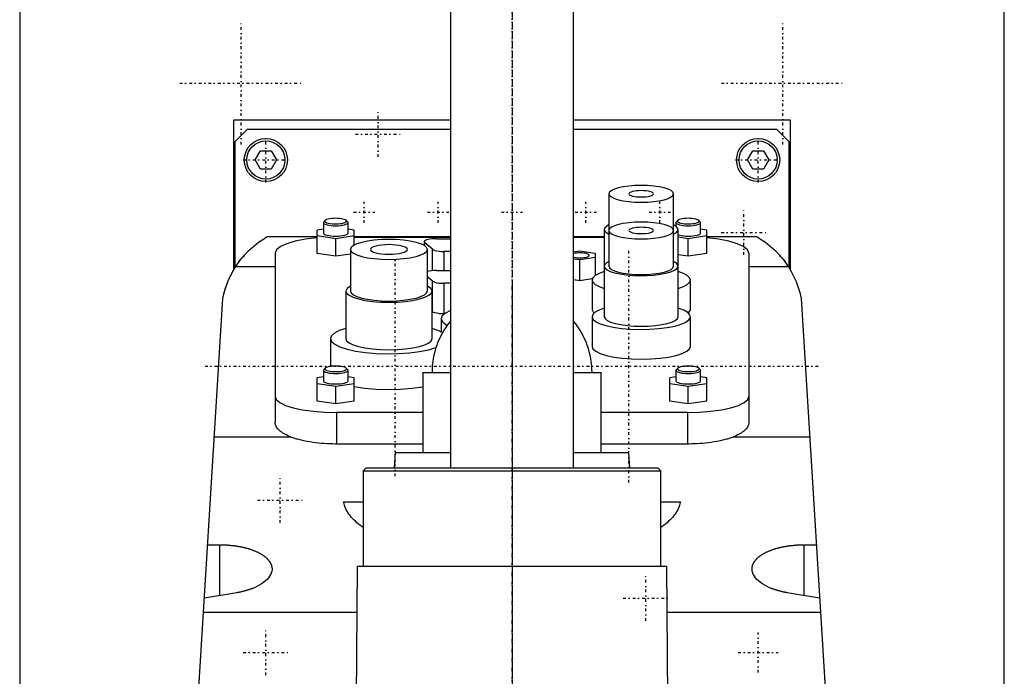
# Model space of a CAD drawing. Extents: x -90 to 90, y -104 to 484.
# Tile 4 of 5: x -80 to 80, y 179 to 285. Entities that reach past the tile are written whole.
import ezdxf

# ---------------------------------------------------------------- set-up
doc = ezdxf.new("R2010")
doc.units = 0
doc.linetypes.add('CENTER', pattern=[1.5, 0.45, -0.5, 0.05, -0.5])
doc.layers.add('AM_0', color=7, linetype='CONTINUOUS')
doc.layers.add('AM_7', color=7, linetype='CENTER')

msp = doc.modelspace()

# ---------------------------------------------------------------- linework, layer by layer
at = {"layer": 'AM_0', "color": 7, "linetype": 'CONTINUOUS'}
for p, q in [((-10, 446.5), (-10, 212.5)), ((10, 212.5), (10, 446.5)), ((-80, 291.5), (-80, 30)), ((80, 30), (80, 291.5)), ((-45.21, 244.67), (-45.21, 269)), ((-45.21, 269), (-10.01, 269)), ((10.01, 269), (45.21, 269)), ((45.21, 269), (45.21, 244.67)), ((-45, 265.5), (-43, 267.5)), ((-43, 267.5), (-10, 267.5)), ((10, 267.5), (43, 267.5)), ((43, 267.5), (45, 265.5)), ((-45, 245.02), (-45, 265.5)), ((-41.73, 262.5), (-40.87, 264)), ((-40.87, 264), (-39.13, 264)), ((-39.13, 264), (-38.27, 262.5)), ((38.27, 262.5), (39.13, 264)), ((39.13, 264), (40.87, 264)), ((40.87, 264), (41.73, 262.5)), ((45, 265.5), (45, 245.02)), ((-40.87, 261), (-41.73, 262.5)), ((-38.27, 262.5), (-39.13, 261)), ((39.13, 261), (38.27, 262.5)), ((41.73, 262.5), (40.87, 261)), ((-39.13, 261), (-40.87, 261)), ((40.87, 261), (39.13, 261)), ((15.75, 257.01), (15.75, 251.21)), ((26.25, 251.21), (26.25, 257.01)), ((-30.65, 251.27), (-31.65, 251.12)), ((-30.58, 252.47), (-30.65, 252.33)), ((-30.65, 252.33), (-30.65, 250.64)), ((-30.34, 252.7), (-30.58, 252.47)), ((-26.72, 252.47), (-26.96, 252.7)), ((-26.65, 252.33), (-26.72, 252.47)), ((-26.65, 250.64), (-26.65, 252.33)), ((-25.65, 251.12), (-26.65, 251.27)), ((15, 251.21), (15, 237.05)), ((15.75, 251.21), (15.76, 251.13)), ((26.24, 251.13), (26.25, 251.21)), ((26.72, 252.47), (26.65, 252.33)), ((26.65, 252.33), (26.65, 251.73)), ((26.96, 252.7), (26.72, 252.47)), ((27, 237.05), (27, 251.21)), ((30.58, 252.47), (30.34, 252.7)), ((30.65, 252.33), (30.58, 252.47)), ((30.65, 250.64), (30.65, 252.33)), ((31.65, 251.12), (30.65, 251.27)), ((-31.65, 250), (-39.86, 250)), ((-31.65, 247.32), (-31.65, 251.12)), ((-31.65, 250.22), (-28.65, 249.77)), ((-28.65, 249.77), (-25.65, 250.22)), ((-28.65, 246.87), (-28.65, 249.77)), ((-25.65, 248.66), (-25.65, 251.12)), ((-10, 250), (-25.65, 250)), ((-25.65, 249.97), (-10, 249.97)), ((-12.28, 249.72), (-10, 249.72)), ((15, 250), (10, 250)), ((10, 249.97), (15, 249.97)), ((15.75, 251.05), (15.75, 245.26)), ((26.25, 245.26), (26.25, 251.05)), ((27, 250.02), (28.65, 249.77)), ((28.65, 249.77), (31.65, 250.22)), ((28.65, 246.87), (28.65, 249.77)), ((31.65, 247.32), (31.65, 251.12)), ((39.86, 250), (31.65, 250)), ((-14.28, 249.2), (-14.28, 248.62)), ((-14.19, 248.57), (-14.19, 249.05)), ((-12.94, 248.01), (-14.19, 249.05)), ((-12.94, 244.51), (-12.94, 248.01)), ((-38.5, 247.38), (-38.5, 219.86)), ((-28.65, 246.87), (-31.65, 247.32)), ((-26.25, 247.23), (-28.65, 246.87)), ((-26.25, 247.97), (-26.25, 241.21)), ((-13.75, 241.21), (-13.75, 247.97)), ((-11.03, 244.54), (-11.03, 247.65)), ((-10, 247.65), (-11.03, 247.65)), ((10, 247.61), (11, 247.76)), ((11, 246.26), (10, 246.41)), ((11, 247.76), (13.5, 247.38)), ((13.5, 246.64), (11, 246.26)), ((13.5, 247.38), (13.5, 243.72)), ((28.65, 246.87), (27, 247.12)), ((31.65, 247.32), (28.65, 246.87)), ((38.5, 247.38), (38.5, 219.86)), ((-38.5, 245.15), (-44.92, 245.15)), ((11, 242.88), (11, 246.26)), ((44.92, 245.15), (38.5, 245.15)), ((-12.94, 242.84), (-13.75, 243.51)), ((-12.28, 244.54), (-10, 244.54)), ((-12.94, 237.91), (-12.94, 242.84)), ((-11.03, 237.55), (-11.03, 242.47)), ((-10, 242.47), (-11.03, 242.47)), ((11, 242.88), (10, 243.03)), ((13.03, 243.19), (11, 242.88)), ((13, 243), (13, 238.17)), ((29, 238.17), (29, 243)), ((-57, 77.05), (-47, 240)), ((-27, 241.21), (-27, 233.48)), ((-13, 233.48), (-13, 241.21)), ((47, 240), (57, 77.05)), ((-12.94, 237.91), (-13, 237.96)), ((-10.95, 237.55), (-11.03, 237.55)), ((13, 238.17), (13.3, 237.61)), ((13, 237.05), (13, 232.22)), ((28.7, 237.61), (29, 238.17)), ((29, 232.22), (29, 237.05)), ((-11.5, 236.72), (-11.5, 234.58)), ((-29.5, 233.48), (-29.5, 228.97)), ((-30.65, 227.26), (-31.65, 227.11)), ((-30.58, 228.47), (-30.65, 228.33)), ((-30.65, 228.33), (-30.65, 226.64)), ((-30.34, 228.69), (-30.58, 228.47)), ((-26.72, 228.47), (-26.96, 228.69)), ((-26.65, 226.64), (-26.65, 228.33)), ((-25.65, 227.11), (-26.65, 227.26)), ((-14.5, 228), (-14.5, 215)), ((-14.5, 228), (-10.01, 228)), ((10.01, 228), (14.5, 228)), ((14.5, 215), (14.5, 228)), ((26.65, 227.26), (25.65, 227.11)), ((26.72, 228.47), (26.65, 228.33)), ((26.65, 228.33), (26.65, 226.64)), ((26.96, 228.69), (26.72, 228.47)), ((30.58, 228.47), (30.34, 228.69)), ((30.65, 226.64), (30.65, 228.33)), ((31.65, 227.11), (30.65, 227.26)), ((-31.65, 223.32), (-31.65, 227.11)), ((-31.65, 226.21), (-28.65, 225.77)), ((-28.65, 225.77), (-25.65, 226.21)), ((-28.65, 222.87), (-28.65, 225.77)), ((-25.65, 223.32), (-25.65, 227.11)), ((25.65, 223.32), (25.65, 227.11)), ((25.65, 226.21), (28.65, 225.77)), ((28.65, 225.77), (31.65, 226.21)), ((28.65, 222.87), (28.65, 225.77)), ((31.65, 223.32), (31.65, 227.11)), ((-28.65, 222.87), (-31.65, 223.32)), ((-25.65, 223.32), (-28.65, 222.87)), ((28.65, 222.87), (25.65, 223.32)), ((31.65, 223.32), (28.65, 222.87)), ((-28.5, 221.5), (-28.5, 216.36)), ((-14.5, 221.5), (-28.5, 221.5)), ((28.5, 221.5), (14.5, 221.5)), ((28.5, 221.5), (28.5, 216.36)), ((-35.93, 217.5), (-48.38, 217.5)), ((-14.5, 216.36), (-28.5, 216.36)), ((28.5, 216.36), (14.5, 216.36)), ((48.38, 217.5), (35.93, 217.5)), ((-19, 215), (-19.16, 212.5)), ((-19, 215), (-10.01, 215)), ((10.01, 215), (19, 215)), ((19.16, 212.5), (19, 215)), ((-23.68, 212.5), (-24.18, 212)), ((-24.18, 212), (-24.18, 196.5)), ((-24.18, 212), (24.18, 212)), ((-23.68, 212.5), (23.68, 212.5)), ((24.18, 212), (23.68, 212.5)), ((24.18, 196.5), (24.18, 212)), ((-27.36, 207), (-24.19, 207)), ((24.19, 207), (27.36, 207)), ((-49.45, 200.01), (-47.5, 200.01)), ((-47.5, 191.75), (-47.5, 200.01)), ((47.5, 191.75), (47.5, 200.01)), ((47.5, 200.01), (49.45, 200.01)), ((-25.18, 196.5), (-25.43, 160.87)), ((-25.18, 196.5), (25.18, 196.5)), ((25.43, 160.87), (25.18, 196.5)), ((-44.74, 192.21), (-49.99, 191.33)), ((49.99, 191.33), (44.74, 192.21)), ((-25.23, 189), (-50.13, 189)), ((50.13, 189), (25.23, 189))]:
    msp.add_line(p, q, dxfattribs=at)
for points in [[(21, 258.36), (19.98, 258.34), (18.99, 258.26), (18.08, 258.14), (17.29, 257.97), (16.63, 257.76), (16.15, 257.53), (15.85, 257.27), (15.75, 257.01)], [(15.75, 257.01), (15.85, 256.74), (16.15, 256.49), (16.63, 256.25), (17.29, 256.05), (18.08, 255.88), (18.99, 255.75), (19.98, 255.67), (21, 255.65), (22.02, 255.67), (23.01, 255.75), (23.92, 255.88), (24.71, 256.05), (25.37, 256.25), (25.85, 256.49), (26.15, 256.74), (26.25, 257.01), (26.15, 257.27), (25.85, 257.53), (25.37, 257.76), (24.71, 257.97), (23.92, 258.14), (23.01, 258.26), (22.02, 258.34), (21, 258.36)], [(21, 257.52), (20.61, 257.51), (20.23, 257.48), (19.89, 257.44), (19.59, 257.37), (19.34, 257.29), (19.15, 257.2), (19.04, 257.11), (19, 257.01)], [(19, 257.01), (19.04, 256.91), (19.15, 256.81), (19.34, 256.72), (19.59, 256.64), (19.89, 256.58), (20.23, 256.53), (20.61, 256.5), (21, 256.49), (21.39, 256.5), (21.77, 256.53), (22.11, 256.58), (22.41, 256.64), (22.66, 256.72), (22.85, 256.81), (22.96, 256.91), (23, 257.01), (22.96, 257.11), (22.85, 257.2), (22.66, 257.29), (22.41, 257.37), (22.11, 257.44), (21.77, 257.48), (21.39, 257.51), (21, 257.52)], [(-28.65, 253.03), (-29, 253.02), (-29.33, 252.99), (-29.64, 252.95), (-29.9, 252.89), (-30.12, 252.82), (-30.28, 252.74), (-30.37, 252.66), (-30.4, 252.57), (-30.36, 252.48), (-30.25, 252.39), (-30.07, 252.31), (-29.84, 252.24), (-29.56, 252.19), (-29.25, 252.15), (-28.91, 252.13), (-28.57, 252.12), (-28.22, 252.14), (-27.89, 252.17), (-27.6, 252.21), (-27.34, 252.28), (-27.14, 252.35), (-26.99, 252.43), (-26.91, 252.52), (-26.9, 252.61), (-26.96, 252.7)], [(-26.96, 252.7), (-27.08, 252.78), (-27.25, 252.85), (-27.47, 252.91), (-27.72, 252.96), (-28.02, 253), (-28.33, 253.02), (-28.65, 253.03)], [(28.65, 253.03), (28.3, 253.02), (27.97, 252.99), (27.66, 252.95), (27.4, 252.89), (27.18, 252.82), (27.02, 252.74), (26.93, 252.66), (26.9, 252.57), (26.94, 252.48), (27.05, 252.39), (27.23, 252.31), (27.46, 252.24), (27.74, 252.19), (28.05, 252.15), (28.39, 252.13), (28.73, 252.12), (29.08, 252.14), (29.41, 252.17), (29.7, 252.21), (29.96, 252.28), (30.16, 252.35), (30.31, 252.43), (30.39, 252.52), (30.4, 252.61), (30.34, 252.7)], [(30.34, 252.7), (30.22, 252.78), (30.05, 252.85), (29.83, 252.91), (29.58, 252.96), (29.28, 253), (28.97, 253.02), (28.65, 253.03)], [(-30.65, 252.33), (-30.61, 252.23), (-30.5, 252.14), (-30.31, 252.05), (-30.06, 251.97), (-29.76, 251.9), (-29.42, 251.86), (-29.04, 251.83), (-28.65, 251.82), (-28.26, 251.83), (-27.88, 251.86), (-27.54, 251.9), (-27.24, 251.97), (-26.99, 252.05), (-26.8, 252.14), (-26.69, 252.23), (-26.65, 252.33)], [(15.75, 251.96), (15.34, 251.72), (15.08, 251.47), (15, 251.21)], [(15, 251.21), (15.08, 250.95), (15.34, 250.7), (15.75, 250.46)], [(21, 252.41), (19.98, 252.39), (18.99, 252.31), (18.08, 252.18), (17.29, 252.01), (16.63, 251.81), (16.15, 251.57), (15.85, 251.32), (15.75, 251.05)], [(15.75, 251.05), (15.85, 250.79), (16.15, 250.53), (16.63, 250.3), (17.29, 250.09), (18.08, 249.92), (18.99, 249.8), (19.98, 249.72), (21, 249.69), (22.02, 249.72), (23.01, 249.8), (23.92, 249.92), (24.71, 250.09), (25.37, 250.3), (25.85, 250.53), (26.15, 250.79), (26.25, 251.05), (26.15, 251.32), (25.85, 251.57), (25.37, 251.81), (24.71, 252.01), (23.92, 252.18), (23.01, 252.31), (22.02, 252.39), (21, 252.41)], [(26.25, 250.46), (26.73, 250.75), (26.97, 251.05), (26.97, 251.37), (26.73, 251.67), (26.25, 251.96)], [(26.65, 252.33), (26.69, 252.23), (26.8, 252.14), (26.99, 252.05), (27.24, 251.97), (27.54, 251.9), (27.88, 251.86), (28.26, 251.83), (28.65, 251.82), (29.04, 251.83), (29.42, 251.86), (29.76, 251.9), (30.06, 251.97), (30.31, 252.05), (30.5, 252.14), (30.61, 252.23), (30.65, 252.33)], [(-31.65, 249.84), (-33.55, 249.62), (-35.22, 249.3), (-36.61, 248.9), (-37.64, 248.43), (-38.28, 247.92), (-38.5, 247.38)], [(-30.65, 250.64), (-30.61, 250.54), (-30.5, 250.45), (-30.31, 250.36), (-30.06, 250.28), (-29.76, 250.21), (-29.42, 250.17), (-29.04, 250.14), (-28.65, 250.13), (-28.26, 250.14), (-27.88, 250.17), (-27.54, 250.21), (-27.24, 250.28), (-26.99, 250.36), (-26.8, 250.45), (-26.69, 250.54), (-26.65, 250.64)], [(-12.28, 249.72), (-12.65, 249.71), (-13.01, 249.68), (-13.35, 249.64), (-13.64, 249.58), (-13.89, 249.51), (-14.08, 249.43), (-14.21, 249.33), (-14.27, 249.24), (-14.27, 249.14), (-14.19, 249.05)], [(27, 250.35), (27.25, 250.27), (27.55, 250.21), (27.9, 250.16), (28.27, 250.14), (28.66, 250.13), (29.05, 250.14), (29.42, 250.17), (29.77, 250.22), (30.07, 250.28), (30.32, 250.36), (30.5, 250.45), (30.61, 250.54), (30.65, 250.64)], [(38.5, 247.38), (38.28, 247.92), (37.64, 248.43), (36.61, 248.9), (35.22, 249.3), (33.55, 249.62), (31.65, 249.84)], [(-12.94, 248.01), (-12.77, 247.91), (-12.53, 247.82), (-12.21, 247.75), (-11.85, 247.69), (-11.45, 247.66), (-11.03, 247.65)], [(12.55, 247.01), (12.52, 247.09), (12.44, 247.16), (12.31, 247.23), (12.13, 247.29), (11.91, 247.34), (11.65, 247.37), (11.38, 247.4), (11.09, 247.41), (10.79, 247.41), (10.51, 247.39), (10.24, 247.36), (10, 247.32)], [(10, 246.7), (10.24, 246.66), (10.51, 246.63), (10.79, 246.61), (11.09, 246.61), (11.38, 246.62), (11.65, 246.65), (11.91, 246.68), (12.13, 246.73), (12.31, 246.79), (12.44, 246.86), (12.52, 246.93), (12.55, 247.01)], [(15.75, 246.01), (15.34, 245.77), (15.08, 245.52), (15, 245.26)], [(15, 245.26), (15.11, 244.96), (15.44, 244.68), (15.97, 244.41), (16.68, 244.18), (17.56, 243.99), (18.56, 243.84), (19.65, 243.74), (20.79, 243.71), (21.93, 243.72), (23.05, 243.8), (24.09, 243.93), (25.01, 244.1), (25.79, 244.32), (26.39, 244.58), (26.79, 244.85), (26.98, 245.15), (26.96, 245.44), (26.71, 245.74), (26.25, 246.01)], [(15.75, 245.26), (15.85, 244.99), (16.15, 244.74), (16.63, 244.5), (17.29, 244.3), (18.08, 244.13), (18.99, 244), (19.98, 243.92), (21, 243.9), (22.02, 243.92), (23.01, 244), (23.92, 244.13), (24.71, 244.3), (25.37, 244.5), (25.85, 244.74), (26.15, 244.99), (26.25, 245.26)], [(-12.28, 244.54), (-12.69, 244.53), (-13.08, 244.5), (-13.44, 244.45), (-13.75, 244.38)], [(15, 244.37), (14.15, 244.07), (13.52, 243.73), (13.13, 243.37), (13, 243)], [(29, 243), (28.87, 243.37), (28.48, 243.73), (27.86, 244.07), (27.01, 244.37)], [(-26.25, 242.03), (-26.81, 241.63), (-27, 241.21)], [(-13, 241.21), (-13.19, 241.63), (-13.75, 242.03)], [(-12.94, 242.84), (-12.77, 242.74), (-12.53, 242.65), (-12.21, 242.57), (-11.85, 242.52), (-11.45, 242.48), (-11.03, 242.47)], [(13, 243), (13.13, 242.63), (13.52, 242.27), (14.14, 241.93), (14.99, 241.63)], [(27.01, 241.63), (27.86, 241.93), (28.48, 242.27), (28.87, 242.63), (29, 243)], [(-27, 241.21), (-26.87, 240.86), (-26.47, 240.52), (-25.82, 240.2), (-24.95, 239.93), (-23.89, 239.7), (-22.68, 239.54), (-21.37, 239.43), (-20, 239.4), (-18.63, 239.43), (-17.32, 239.54), (-16.11, 239.7), (-15.05, 239.93), (-14.18, 240.2), (-13.53, 240.52), (-13.13, 240.86), (-13, 241.21)], [(-26.25, 241.21), (-26.13, 240.9), (-25.77, 240.59), (-25.2, 240.31), (-24.42, 240.07), (-23.47, 239.87), (-22.39, 239.72), (-21.22, 239.62), (-20, 239.59), (-18.78, 239.62), (-17.61, 239.72), (-16.53, 239.87), (-15.58, 240.07), (-14.8, 240.31), (-14.23, 240.59), (-13.87, 240.9), (-13.75, 241.21)], [(15, 238.42), (14.15, 238.12), (13.52, 237.78), (13.13, 237.42), (13, 237.05)], [(13, 237.05), (13.15, 236.65), (13.59, 236.27), (14.31, 235.91), (15.27, 235.6), (16.45, 235.34), (17.8, 235.15), (19.27, 235.03), (20.8, 234.98), (22.34, 235.01), (23.83, 235.11), (25.21, 235.29), (26.44, 235.53), (27.47, 235.83), (28.25, 236.17), (28.76, 236.55), (28.99, 236.94), (28.92, 237.34), (28.55, 237.73), (27.9, 238.09), (27, 238.42)], [(-12.94, 237.91), (-12.77, 237.81), (-12.53, 237.72), (-12.21, 237.65), (-11.85, 237.59), (-11.45, 237.56), (-11.03, 237.55)], [(-10.01, 238.04), (-10.83, 237.63), (-11.33, 237.18), (-11.5, 236.72)], [(15, 237.05), (15.12, 236.74), (15.46, 236.45), (16.01, 236.18), (16.76, 235.95), (17.67, 235.76), (18.7, 235.61), (19.83, 235.52), (21, 235.49), (22.17, 235.52), (23.3, 235.61), (24.33, 235.76), (25.24, 235.95), (25.99, 236.18), (26.54, 236.45), (26.88, 236.74), (27, 237.05)], [(-11.5, 236.72), (-11.25, 236.16), (-10.53, 235.64)], [(-27, 235.15), (-28.06, 234.78), (-28.85, 234.38), (-29.34, 233.94), (-29.5, 233.48)], [(-11.28, 234.46), (-12.03, 234.82), (-13, 235.15)], [(-29.5, 233.48), (-29.32, 233.01), (-28.8, 232.56), (-27.96, 232.14), (-26.81, 231.77), (-25.42, 231.46), (-23.82, 231.23), (-22.09, 231.09), (-20.27, 231.03), (-18.45, 231.06), (-16.68, 231.18), (-15.04, 231.39), (-13.58, 231.67), (-12.35, 232.02)], [(-27, 233.48), (-26.87, 233.13), (-26.47, 232.79), (-25.82, 232.48), (-24.95, 232.2), (-23.89, 231.98), (-22.68, 231.81), (-21.37, 231.71), (-20, 231.67), (-18.63, 231.71), (-17.32, 231.81), (-16.11, 231.98), (-15.05, 232.2), (-14.18, 232.48), (-13.53, 232.79), (-13.13, 233.13), (-13, 233.48)], [(13, 232.22), (13.15, 231.81), (13.61, 231.43), (14.35, 231.07), (15.34, 230.75), (16.56, 230.5), (17.94, 230.31), (19.44, 230.19), (21, 230.15), (22.56, 230.19), (24.06, 230.31), (25.44, 230.5), (26.66, 230.75), (27.65, 231.07), (28.39, 231.43), (28.85, 231.81), (29, 232.22)], [(-28.65, 229.02), (-29, 229.01), (-29.33, 228.99), (-29.64, 228.95), (-29.9, 228.89), (-30.12, 228.82), (-30.28, 228.74), (-30.37, 228.65), (-30.4, 228.56), (-30.36, 228.47), (-30.25, 228.39), (-30.07, 228.31), (-29.84, 228.24), (-29.56, 228.18), (-29.25, 228.15), (-28.91, 228.12), (-28.57, 228.12), (-28.22, 228.13), (-27.89, 228.16), (-27.6, 228.21), (-27.34, 228.27), (-27.14, 228.34), (-26.99, 228.43), (-26.91, 228.51), (-26.9, 228.6), (-26.96, 228.69)], [(-26.96, 228.69), (-27.08, 228.77), (-27.25, 228.84), (-27.47, 228.9), (-27.72, 228.96), (-28.02, 228.99), (-28.33, 229.02), (-28.65, 229.02)], [(28.65, 229.02), (28.3, 229.01), (27.97, 228.99), (27.66, 228.95), (27.4, 228.89), (27.18, 228.82), (27.02, 228.74), (26.93, 228.65), (26.9, 228.56), (26.94, 228.47), (27.05, 228.39), (27.23, 228.31), (27.46, 228.24), (27.74, 228.18), (28.05, 228.15), (28.39, 228.12), (28.73, 228.12), (29.08, 228.13), (29.41, 228.16), (29.7, 228.21), (29.96, 228.27), (30.16, 228.34), (30.31, 228.43), (30.39, 228.51), (30.4, 228.6), (30.34, 228.69)], [(30.34, 228.69), (30.22, 228.77), (30.05, 228.84), (29.83, 228.9), (29.58, 228.96), (29.28, 228.99), (28.97, 229.02), (28.65, 229.02)], [(-30.65, 228.33), (-30.61, 228.23), (-30.49, 228.13), (-30.3, 228.04), (-30.04, 227.96), (-29.72, 227.89), (-29.37, 227.85), (-28.98, 227.82), (-28.58, 227.81), (-28.18, 227.83), (-27.8, 227.86), (-27.46, 227.91), (-27.16, 227.98), (-26.93, 228.07), (-26.76, 228.16), (-26.67, 228.26), (-26.65, 228.37), (-26.72, 228.47)], [(26.65, 228.33), (26.69, 228.23), (26.81, 228.13), (27, 228.04), (27.26, 227.96), (27.58, 227.89), (27.93, 227.85), (28.32, 227.82), (28.72, 227.81), (29.12, 227.83), (29.5, 227.86), (29.84, 227.91), (30.14, 227.98), (30.37, 228.07), (30.54, 228.16), (30.63, 228.26), (30.65, 228.37), (30.58, 228.47)], [(-30.65, 226.64), (-30.61, 226.54), (-30.5, 226.44), (-30.31, 226.35), (-30.06, 226.27), (-29.76, 226.21), (-29.42, 226.16), (-29.04, 226.13), (-28.65, 226.12), (-28.26, 226.13), (-27.88, 226.16), (-27.54, 226.21), (-27.24, 226.27), (-26.99, 226.35), (-26.8, 226.44), (-26.69, 226.54), (-26.65, 226.64)], [(-25.66, 225.71), (-23.95, 225.45), (-22.07, 225.29), (-20.09, 225.23), (-18.12, 225.28), (-16.22, 225.43), (-14.49, 225.68)], [(26.65, 226.64), (26.69, 226.54), (26.8, 226.44), (26.99, 226.35), (27.24, 226.27), (27.54, 226.21), (27.88, 226.16), (28.26, 226.13), (28.65, 226.12), (29.04, 226.13), (29.42, 226.16), (29.76, 226.21), (30.06, 226.27), (30.31, 226.35), (30.5, 226.44), (30.61, 226.54), (30.65, 226.64)], [(-38.5, 224.09), (-38.31, 223.58), (-37.74, 223.1), (-36.81, 222.65), (-35.57, 222.26), (-34.06, 221.94), (-32.33, 221.7), (-30.45, 221.55), (-28.5, 221.5)], [(28.5, 221.5), (30.45, 221.55), (32.33, 221.7), (34.06, 221.94), (35.57, 222.26), (36.81, 222.65), (37.74, 223.1), (38.31, 223.58), (38.5, 224.09)]]:
    msp.add_lwpolyline(points, dxfattribs=at)
for points in [[(23, 251.05), (22.96, 251.15), (22.85, 251.25), (22.66, 251.34), (22.41, 251.42), (22.11, 251.48), (21.77, 251.53), (21.39, 251.56), (21, 251.57), (20.61, 251.56), (20.23, 251.53), (19.89, 251.48), (19.59, 251.42), (19.34, 251.34), (19.15, 251.25), (19.04, 251.15), (19, 251.05), (19.04, 250.95), (19.15, 250.86), (19.34, 250.77), (19.59, 250.69), (19.89, 250.62), (20.23, 250.57), (20.61, 250.55), (21, 250.54), (21.39, 250.55), (21.77, 250.57), (22.11, 250.62), (22.41, 250.69), (22.66, 250.77), (22.85, 250.86), (22.96, 250.95)], [(-13.75, 247.97), (-13.87, 248.29), (-14.23, 248.59), (-14.8, 248.87), (-15.58, 249.12), (-16.53, 249.32), (-17.61, 249.47), (-18.78, 249.56), (-20, 249.59), (-21.22, 249.56), (-22.39, 249.47), (-23.47, 249.32), (-24.42, 249.12), (-25.2, 248.87), (-25.77, 248.59), (-26.13, 248.29), (-26.25, 247.97), (-26.13, 247.66), (-25.77, 247.35), (-25.2, 247.07), (-24.42, 246.83), (-23.47, 246.63), (-22.39, 246.48), (-21.22, 246.39), (-20, 246.36), (-18.78, 246.39), (-17.61, 246.48), (-16.53, 246.63), (-15.58, 246.83), (-14.8, 247.07), (-14.23, 247.35), (-13.87, 247.66)], [(-17, 247.97), (-17.06, 248.12), (-17.23, 248.27), (-17.51, 248.4), (-17.88, 248.52), (-18.33, 248.62), (-18.85, 248.69), (-19.41, 248.73), (-20, 248.75), (-20.59, 248.73), (-21.15, 248.69), (-21.67, 248.62), (-22.12, 248.52), (-22.49, 248.4), (-22.77, 248.27), (-22.94, 248.12), (-23, 247.97), (-22.94, 247.82), (-22.77, 247.68), (-22.49, 247.54), (-22.12, 247.42), (-21.67, 247.33), (-21.15, 247.26), (-20.59, 247.21), (-20, 247.2), (-19.41, 247.21), (-18.85, 247.26), (-18.33, 247.33), (-17.88, 247.42), (-17.51, 247.54), (-17.23, 247.68), (-17.06, 247.82)]]:
    msp.add_lwpolyline(points, close=True, dxfattribs=at)
for points in [[(-43.5, 247.02, 0), (-42.69, 247.86, 0), (-41.18, 249.13, 0), (-40.49, 249.61, 0), (-40.33, 249.72, 0), (-40.19, 249.8, 0), (-40.12, 249.84, 0), (-40.07, 249.88, 0), (-39.97, 249.94, 0), (-39.89, 249.98, 0), (-39.86, 250, 0)], [(39.86, 250, 0), (39.89, 249.98, 0), (39.97, 249.94, 0), (40.07, 249.88, 0), (40.12, 249.84, 0), (40.19, 249.8, 0), (40.33, 249.72, 0), (40.49, 249.61, 0), (41.18, 249.13, 0), (42.69, 247.86, 0), (43.5, 247.02, 0)], [(-47, 240, 0), (-46.93, 240.31, 0), (-46.78, 240.92, 0), (-46.61, 241.52, 0), (-46.51, 241.82, 0), (-46.41, 242.12, 0), (-46.19, 242.69, 0), (-46.06, 243.01, 0), (-46.02, 243.11, 0), (-45.98, 243.2, 0), (-45.96, 243.24, 0), (-45.94, 243.29, 0), (-45.89, 243.37, 0), (-45.85, 243.46, 0), (-45.81, 243.55, 0), (-45.77, 243.64, 0), (-45.73, 243.72, 0), (-45.71, 243.77, 0), (-45.68, 243.81, 0), (-45.64, 243.89, 0), (-45.6, 243.98, 0), (-45.55, 244.06, 0), (-45.51, 244.14, 0), (-45.47, 244.22, 0), (-45.45, 244.26, 0), (-45.42, 244.3, 0), (-45.38, 244.38, 0), (-45.34, 244.46, 0), (-45.29, 244.53, 0), (-45.25, 244.61, 0), (-45.2, 244.69, 0), (-45.18, 244.72, 0), (-45.16, 244.76, 0), (-45.12, 244.83, 0), (-45.07, 244.9, 0), (-45.05, 244.94, 0), (-45.03, 244.98, 0), (-44.98, 245.05, 0), (-44.94, 245.11, 0), (-44.92, 245.15, 0), (-44.9, 245.18, 0), (-44.85, 245.25, 0), (-44.81, 245.31, 0), (-44.77, 245.38, 0), (-44.72, 245.44, 0), (-44.68, 245.51, 0), (-44.66, 245.54, 0), (-44.64, 245.57, 0), (-44.6, 245.63, 0), (-44.56, 245.69, 0), (-44.52, 245.74, 0), (-44.48, 245.8, 0), (-44.44, 245.85, 0), (-44.42, 245.88, 0), (-44.4, 245.91, 0), (-44.36, 245.96, 0), (-44.32, 246.01, 0), (-44.28, 246.06, 0), (-44.24, 246.12, 0), (-44.21, 246.16, 0), (-44.19, 246.19, 0), (-44.17, 246.21, 0), (-44.13, 246.26, 0), (-44.1, 246.31, 0), (-44.06, 246.35, 0), (-44.03, 246.39, 0), (-43.99, 246.44, 0), (-43.97, 246.46, 0), (-43.96, 246.48, 0), (-43.93, 246.52, 0), (-43.89, 246.56, 0), (-43.86, 246.59, 0), (-43.83, 246.63, 0), (-43.81, 246.66, 0), (-43.79, 246.68, 0), (-43.78, 246.7, 0), (-43.75, 246.73, 0), (-43.73, 246.76, 0), (-43.72, 246.77, 0), (-43.7, 246.79, 0), (-43.68, 246.81, 0), (-43.66, 246.84, 0), (-43.65, 246.85, 0), (-43.64, 246.86, 0), (-43.62, 246.88, 0), (-43.6, 246.9, 0), (-43.59, 246.92, 0), (-43.57, 246.94, 0), (-43.56, 246.95, 0), (-43.55, 246.96, 0), (-43.55, 246.97, 0), (-43.54, 246.98, 0), (-43.53, 246.99, 0), (-43.52, 247, 0), (-43.51, 247, 0), (-43.51, 247.01, 0), (-43.51, 247.01, 0), (-43.5, 247.01, 0), (-43.5, 247.02, 0), (-43.5, 247.02, 0), (-43.5, 247.02, 0)], [(-44.92, 245.15, 0), (-44.74, 245.42, 0), (-44.38, 245.94, 0), (-44, 246.42, 0), (-43.81, 246.66, 0)], [(-43.5, 247.02, 0), (-43.5, 247.01, 0), (-43.5, 246.99, 0), (-43.51, 246.97, 0), (-43.51, 246.96, 0), (-43.51, 246.95, 0), (-43.52, 246.93, 0), (-43.53, 246.91, 0), (-43.54, 246.89, 0), (-43.56, 246.87, 0), (-43.57, 246.85, 0), (-43.58, 246.84, 0), (-43.59, 246.83, 0), (-43.61, 246.81, 0), (-43.63, 246.79, 0), (-43.65, 246.77, 0), (-43.68, 246.75, 0), (-43.7, 246.73, 0), (-43.72, 246.72, 0), (-43.73, 246.71, 0), (-43.76, 246.69, 0), (-43.8, 246.67, 0), (-43.81, 246.66, 0)], [(43.81, 246.66, 0), (43.8, 246.67, 0), (43.76, 246.69, 0), (43.73, 246.71, 0), (43.72, 246.72, 0), (43.7, 246.73, 0), (43.68, 246.75, 0), (43.65, 246.77, 0), (43.63, 246.79, 0), (43.61, 246.81, 0), (43.59, 246.83, 0), (43.58, 246.84, 0), (43.57, 246.85, 0), (43.56, 246.87, 0), (43.54, 246.89, 0), (43.53, 246.91, 0), (43.52, 246.93, 0), (43.51, 246.95, 0), (43.51, 246.96, 0), (43.51, 246.97, 0), (43.5, 246.99, 0), (43.5, 247.01, 0), (43.5, 247.02, 0)], [(43.5, 247.02, 0), (43.5, 247.02, 0), (43.51, 247.01, 0), (43.52, 247, 0), (43.53, 246.98, 0), (43.54, 246.97, 0), (43.57, 246.94, 0), (43.6, 246.9, 0), (43.65, 246.85, 0), (43.7, 246.8, 0), (43.75, 246.73, 0), (43.78, 246.69, 0), (43.81, 246.66, 0), (43.88, 246.58, 0), (43.95, 246.49, 0), (44.03, 246.39, 0), (44.11, 246.29, 0), (44.19, 246.18, 0), (44.23, 246.13, 0), (44.28, 246.07, 0), (44.36, 245.95, 0), (44.45, 245.83, 0), (44.5, 245.77, 0)], [(43.81, 246.66, 0), (44, 246.42, 0), (44.38, 245.94, 0), (44.74, 245.42, 0), (44.92, 245.15, 0)], [(-47, 240, 0), (-46.77, 240.96, 0), (-46.16, 242.76, 0), (-45.37, 244.4, 0), (-44.92, 245.15, 0)], [(44.92, 245.15, 0), (45.37, 244.4, 0), (46.16, 242.76, 0), (46.77, 240.96, 0), (47, 240, 0)], [(-35.93, 217.5, 0), (-36.07, 217.55, 0), (-36.32, 217.66, 0), (-36.57, 217.78, 0), (-36.69, 217.84, 0), (-36.8, 217.9, 0), (-37.02, 218.02, 0), (-37.23, 218.15, 0), (-37.42, 218.28, 0), (-37.6, 218.41, 0), (-37.77, 218.55, 0), (-37.84, 218.61, 0), (-37.91, 218.68, 0), (-38.04, 218.82, 0), (-38.16, 218.96, 0), (-38.26, 219.1, 0), (-38.34, 219.24, 0), (-38.4, 219.38, 0), (-38.43, 219.45, 0), (-38.45, 219.52, 0), (-38.48, 219.66, 0), (-38.5, 219.8, 0), (-38.5, 219.86, 0)], [(38.5, 219.86, 0), (38.5, 219.8, 0), (38.48, 219.66, 0), (38.45, 219.52, 0), (38.43, 219.45, 0), (38.4, 219.38, 0), (38.34, 219.24, 0), (38.26, 219.1, 0), (38.16, 218.96, 0), (38.04, 218.82, 0), (37.91, 218.68, 0), (37.84, 218.61, 0), (37.77, 218.55, 0), (37.6, 218.41, 0), (37.42, 218.28, 0), (37.23, 218.15, 0), (37.02, 218.02, 0), (36.8, 217.9, 0), (36.69, 217.84, 0), (36.57, 217.78, 0), (36.32, 217.66, 0), (36.07, 217.55, 0), (35.93, 217.5, 0)], [(-28.5, 216.36, 0), (-28.72, 216.36, 0), (-29.18, 216.37, 0), (-29.64, 216.38, 0), (-29.87, 216.39, 0), (-30.1, 216.4, 0), (-30.56, 216.43, 0), (-31.02, 216.47, 0), (-31.47, 216.52, 0), (-31.92, 216.57, 0), (-32.37, 216.63, 0), (-32.58, 216.66, 0), (-32.8, 216.7, 0), (-33.22, 216.77, 0), (-33.63, 216.85, 0), (-34.03, 216.94, 0), (-34.42, 217.03, 0), (-34.78, 217.13, 0), (-34.96, 217.18, 0), (-35.13, 217.23, 0), (-35.47, 217.33, 0), (-35.78, 217.44, 0), (-35.93, 217.5, 0)], [(35.93, 217.5, 0), (35.78, 217.44, 0), (35.47, 217.33, 0), (35.13, 217.23, 0), (34.96, 217.18, 0), (34.78, 217.13, 0), (34.42, 217.03, 0), (34.03, 216.94, 0), (33.63, 216.85, 0), (33.22, 216.77, 0), (32.8, 216.7, 0), (32.58, 216.66, 0), (32.37, 216.63, 0), (31.92, 216.57, 0), (31.47, 216.52, 0), (31.02, 216.47, 0), (30.56, 216.43, 0), (30.1, 216.4, 0), (29.87, 216.39, 0), (29.64, 216.38, 0), (29.18, 216.37, 0), (28.72, 216.36, 0), (28.5, 216.36, 0)], [(-24.18, 202.82, 0), (-24.33, 202.93, 0), (-24.63, 203.14, 0), (-24.92, 203.36, 0), (-25.06, 203.47, 0), (-25.19, 203.59, 0), (-25.45, 203.81, 0), (-25.69, 204.04, 0), (-25.92, 204.27, 0), (-26.13, 204.51, 0), (-26.32, 204.74, 0), (-26.41, 204.86, 0), (-26.5, 204.98, 0), (-26.66, 205.22, 0), (-26.81, 205.45, 0), (-26.94, 205.69, 0), (-27.05, 205.93, 0), (-27.15, 206.17, 0), (-27.19, 206.29, 0), (-27.23, 206.41, 0), (-27.29, 206.65, 0), (-27.34, 206.88, 0), (-27.36, 207, 0)], [(27.36, 207, 0), (27.34, 206.88, 0), (27.29, 206.65, 0), (27.23, 206.41, 0), (27.19, 206.29, 0), (27.15, 206.17, 0), (27.05, 205.93, 0), (26.94, 205.69, 0), (26.81, 205.45, 0), (26.66, 205.22, 0), (26.5, 204.98, 0), (26.41, 204.86, 0), (26.32, 204.74, 0), (26.13, 204.51, 0), (25.92, 204.27, 0), (25.69, 204.04, 0), (25.45, 203.81, 0), (25.19, 203.59, 0), (25.06, 203.47, 0), (24.92, 203.36, 0), (24.63, 203.14, 0), (24.33, 202.93, 0), (24.18, 202.82, 0)], [(-47.5, 200.01, 0), (-47.44, 200.01, 0), (-47.31, 200.01, 0), (-47.19, 200, 0), (-47.12, 200, 0), (-47.06, 200, 0), (-46.93, 200, 0), (-46.81, 199.99, 0), (-46.68, 199.99, 0), (-46.55, 199.98, 0), (-46.42, 199.98, 0), (-46.36, 199.97, 0), (-46.3, 199.97, 0), (-46.17, 199.96, 0), (-46.04, 199.95, 0), (-45.91, 199.94, 0), (-45.79, 199.93, 0), (-45.66, 199.91, 0), (-45.6, 199.91, 0), (-45.53, 199.9, 0), (-45.41, 199.89, 0), (-45.28, 199.87, 0), (-45.22, 199.86, 0), (-45.15, 199.86, 0), (-45.03, 199.84, 0), (-44.9, 199.82, 0), (-44.84, 199.81, 0), (-44.78, 199.8, 0), (-44.66, 199.78, 0), (-44.53, 199.76, 0), (-44.41, 199.74, 0), (-44.29, 199.72, 0), (-44.17, 199.7, 0), (-44.11, 199.69, 0), (-44.05, 199.67, 0), (-43.93, 199.65, 0), (-43.82, 199.63, 0), (-43.7, 199.6, 0), (-43.59, 199.57, 0), (-43.47, 199.55, 0), (-43.41, 199.53, 0), (-43.36, 199.52, 0), (-43.25, 199.49, 0), (-43.14, 199.46, 0), (-43.03, 199.43, 0), (-42.92, 199.4, 0), (-42.81, 199.37, 0), (-42.76, 199.35, 0), (-42.71, 199.33, 0), (-42.6, 199.3, 0), (-42.5, 199.27, 0), (-42.4, 199.23, 0), (-42.3, 199.2, 0), (-42.2, 199.16, 0), (-42.16, 199.15, 0), (-42.11, 199.13, 0), (-42.01, 199.09, 0), (-41.92, 199.06, 0), (-41.83, 199.02, 0), (-41.74, 198.98, 0), (-41.65, 198.95, 0), (-41.61, 198.93, 0), (-41.57, 198.91, 0), (-41.48, 198.87, 0), (-41.4, 198.83, 0), (-41.36, 198.81, 0), (-41.32, 198.79, 0), (-41.24, 198.75, 0), (-41.15, 198.71, 0), (-41.11, 198.69, 0), (-41.07, 198.67, 0), (-41, 198.63, 0), (-40.92, 198.58, 0), (-40.84, 198.54, 0), (-40.77, 198.5, 0), (-40.69, 198.45, 0), (-40.66, 198.43, 0), (-40.62, 198.41, 0), (-40.55, 198.36, 0), (-40.48, 198.31, 0), (-40.41, 198.27, 0), (-40.35, 198.22, 0), (-40.28, 198.17, 0), (-40.25, 198.15, 0), (-40.22, 198.12, 0), (-40.15, 198.08, 0), (-40.09, 198.03, 0), (-40.03, 197.98, 0), (-39.98, 197.93, 0), (-39.92, 197.88, 0), (-39.89, 197.85, 0), (-39.87, 197.83, 0), (-39.81, 197.77, 0), (-39.76, 197.72, 0), (-39.71, 197.67, 0), (-39.66, 197.62, 0), (-39.62, 197.57, 0), (-39.59, 197.54, 0), (-39.57, 197.51, 0), (-39.53, 197.46, 0), (-39.49, 197.41, 0), (-39.45, 197.35, 0), (-39.41, 197.3, 0), (-39.37, 197.25, 0), (-39.36, 197.22, 0), (-39.34, 197.19, 0), (-39.31, 197.14, 0), (-39.27, 197.08, 0), (-39.26, 197.06, 0), (-39.25, 197.03, 0), (-39.22, 196.98, 0), (-39.19, 196.92, 0), (-39.18, 196.89, 0), (-39.17, 196.87, 0), (-39.14, 196.81, 0), (-39.12, 196.76, 0), (-39.1, 196.7, 0), (-39.09, 196.65, 0), (-39.07, 196.59, 0), (-39.06, 196.56, 0), (-39.06, 196.54, 0), (-39.04, 196.48, 0), (-39.03, 196.43, 0), (-39.02, 196.37, 0), (-39.02, 196.32, 0), (-39.01, 196.27, 0), (-39.01, 196.24, 0), (-39, 196.21, 0), (-39, 196.16, 0), (-39, 196.1, 0), (-39, 196.08, 0)], [(39, 196.08, 0), (39, 196.1, 0), (39, 196.16, 0), (39, 196.21, 0), (39.01, 196.24, 0), (39.01, 196.27, 0), (39.02, 196.32, 0), (39.02, 196.37, 0), (39.03, 196.43, 0), (39.04, 196.48, 0), (39.06, 196.54, 0), (39.06, 196.56, 0), (39.07, 196.59, 0), (39.09, 196.65, 0), (39.1, 196.7, 0), (39.12, 196.76, 0), (39.14, 196.81, 0), (39.17, 196.87, 0), (39.18, 196.89, 0), (39.19, 196.92, 0), (39.22, 196.98, 0), (39.25, 197.03, 0), (39.26, 197.06, 0), (39.27, 197.08, 0), (39.31, 197.14, 0), (39.34, 197.19, 0), (39.36, 197.22, 0), (39.37, 197.25, 0), (39.41, 197.3, 0), (39.45, 197.35, 0), (39.49, 197.41, 0), (39.53, 197.46, 0), (39.57, 197.51, 0), (39.59, 197.54, 0), (39.62, 197.57, 0), (39.66, 197.62, 0), (39.71, 197.67, 0), (39.76, 197.72, 0), (39.81, 197.77, 0), (39.87, 197.83, 0), (39.89, 197.85, 0), (39.92, 197.88, 0), (39.98, 197.93, 0), (40.03, 197.98, 0), (40.09, 198.03, 0), (40.15, 198.08, 0), (40.22, 198.12, 0), (40.25, 198.15, 0), (40.28, 198.17, 0), (40.35, 198.22, 0), (40.41, 198.27, 0), (40.48, 198.31, 0), (40.55, 198.36, 0), (40.62, 198.41, 0), (40.66, 198.43, 0), (40.69, 198.45, 0), (40.77, 198.5, 0), (40.84, 198.54, 0), (40.92, 198.58, 0), (41, 198.63, 0), (41.07, 198.67, 0), (41.11, 198.69, 0), (41.15, 198.71, 0), (41.24, 198.75, 0), (41.32, 198.79, 0), (41.36, 198.81, 0), (41.4, 198.83, 0), (41.48, 198.87, 0), (41.57, 198.91, 0), (41.61, 198.93, 0), (41.65, 198.95, 0), (41.74, 198.98, 0), (41.83, 199.02, 0), (41.92, 199.06, 0), (42.01, 199.09, 0), (42.11, 199.13, 0), (42.16, 199.15, 0), (42.2, 199.16, 0), (42.3, 199.2, 0), (42.4, 199.23, 0), (42.5, 199.27, 0), (42.6, 199.3, 0), (42.71, 199.33, 0), (42.76, 199.35, 0), (42.81, 199.37, 0), (42.92, 199.4, 0), (43.03, 199.43, 0), (43.14, 199.46, 0), (43.25, 199.49, 0), (43.36, 199.52, 0), (43.41, 199.53, 0), (43.47, 199.55, 0), (43.59, 199.57, 0), (43.7, 199.6, 0), (43.82, 199.63, 0), (43.93, 199.65, 0), (44.05, 199.67, 0), (44.11, 199.69, 0), (44.17, 199.7, 0), (44.29, 199.72, 0), (44.41, 199.74, 0), (44.53, 199.76, 0), (44.66, 199.78, 0), (44.78, 199.8, 0), (44.84, 199.81, 0), (44.9, 199.82, 0), (45.03, 199.84, 0), (45.15, 199.86, 0), (45.22, 199.86, 0), (45.28, 199.87, 0), (45.41, 199.89, 0), (45.53, 199.9, 0), (45.6, 199.91, 0), (45.66, 199.91, 0), (45.79, 199.93, 0), (45.91, 199.94, 0), (46.04, 199.95, 0), (46.17, 199.96, 0), (46.3, 199.97, 0), (46.36, 199.97, 0), (46.42, 199.98, 0), (46.55, 199.98, 0), (46.68, 199.99, 0), (46.81, 199.99, 0), (46.93, 200, 0), (47.06, 200, 0), (47.12, 200, 0), (47.19, 200, 0), (47.31, 200.01, 0), (47.44, 200.01, 0), (47.5, 200.01, 0)], [(-39, 196.08, 0), (-39, 195.95, 0), (-39.04, 195.69, 0), (-39.11, 195.42, 0), (-39.16, 195.29, 0), (-39.23, 195.16, 0), (-39.38, 194.89, 0), (-39.57, 194.63, 0), (-39.8, 194.37, 0), (-40.06, 194.12, 0), (-40.36, 193.88, 0), (-40.52, 193.76, 0), (-40.69, 193.65, 0), (-41.06, 193.43, 0), (-41.45, 193.22, 0), (-41.86, 193.03, 0), (-42.12, 192.92, 0), (-42.2, 192.89, 0), (-42.28, 192.86, 0), (-42.32, 192.85, 0), (-42.36, 192.84, 0), (-42.43, 192.81, 0), (-42.52, 192.78, 0), (-42.6, 192.75, 0), (-42.68, 192.72, 0), (-42.76, 192.69, 0), (-42.8, 192.68, 0), (-42.85, 192.67, 0), (-42.93, 192.64, 0), (-43.02, 192.61, 0), (-43.06, 192.6, 0), (-43.11, 192.59, 0), (-43.19, 192.56, 0), (-43.28, 192.54, 0), (-43.33, 192.52, 0), (-43.37, 192.51, 0), (-43.46, 192.49, 0), (-43.55, 192.46, 0), (-43.64, 192.44, 0), (-43.74, 192.42, 0), (-43.83, 192.4, 0), (-43.88, 192.39, 0), (-43.92, 192.37, 0), (-44.02, 192.35, 0), (-44.11, 192.33, 0), (-44.21, 192.31, 0), (-44.3, 192.29, 0), (-44.4, 192.27, 0), (-44.45, 192.27, 0), (-44.5, 192.26, 0), (-44.6, 192.24, 0), (-44.69, 192.22, 0), (-44.74, 192.21, 0)], [(44.74, 192.21, 0), (44.69, 192.22, 0), (44.6, 192.24, 0), (44.5, 192.26, 0), (44.45, 192.27, 0), (44.4, 192.27, 0), (44.31, 192.29, 0), (44.21, 192.31, 0), (44.11, 192.33, 0), (44.02, 192.35, 0), (43.92, 192.37, 0), (43.88, 192.38, 0), (43.83, 192.4, 0), (43.74, 192.42, 0), (43.65, 192.44, 0), (43.55, 192.46, 0), (43.46, 192.49, 0), (43.37, 192.51, 0), (43.33, 192.52, 0), (43.28, 192.54, 0), (43.2, 192.56, 0), (43.11, 192.59, 0), (43.06, 192.6, 0), (43.02, 192.61, 0), (42.94, 192.64, 0), (42.85, 192.67, 0), (42.81, 192.68, 0), (42.77, 192.69, 0), (42.68, 192.72, 0), (42.6, 192.75, 0), (42.52, 192.78, 0), (42.44, 192.81, 0), (42.36, 192.83, 0), (42.32, 192.85, 0), (42.28, 192.86, 0), (42.2, 192.89, 0), (42.12, 192.92, 0), (41.86, 193.03, 0), (41.45, 193.22, 0), (41.06, 193.43, 0), (40.7, 193.65, 0), (40.53, 193.76, 0), (40.36, 193.88, 0), (40.06, 194.12, 0), (39.8, 194.37, 0), (39.57, 194.63, 0), (39.38, 194.89, 0), (39.23, 195.16, 0), (39.16, 195.29, 0), (39.11, 195.42, 0), (39.04, 195.69, 0), (39, 195.95, 0), (39, 196.08, 0)]]:
    msp.add_polyline3d(points, dxfattribs=at)
for centre, radius in [((-40, 262.5), 3.5), ((-40, 262.5), 3.1), ((40, 262.5), 3.5), ((40, 262.5), 3.1)]:
    msp.add_circle(centre, radius, dxfattribs=at)
for start, end in [(140.2849, 180), (0, 39.7151)]:
    msp.add_arc((0, 228), 13, start, end, dxfattribs=at)
at = {"layer": 'AM_7', "color": 4, "linetype": 'CENTER'}
for p, q in [((0, 484.25), (0, -104.25)), ((0, 317.3), (0, -16.93)), ((-44, 265.02), (-44, 284.98)), ((44, 265.02), (44, 284.98)), ((-53.98, 275), (-34.02, 275)), ((34.02, 275), (53.98, 275)), ((-21.75, 263), (-21.75, 270.35)), ((-40, 258.82), (-40, 266.18)), ((-25.43, 266.67), (-18.07, 266.67)), ((40, 258.82), (40, 266.18)), ((-43.67, 262.5), (-36.33, 262.5)), ((36.33, 262.5), (43.67, 262.5)), ((-24, 252.27), (-24, 255.73)), ((-12, 252.27), (-12, 255.73)), ((12, 252.27), (12, 255.73)), ((24, 252.27), (24, 255.73)), ((37.67, 247.07), (37.67, 254.43)), ((-25.73, 254), (-22.27, 254)), ((-13.73, 254), (-10.27, 254)), ((-1.73, 254), (1.73, 254)), ((10.27, 254), (13.73, 254)), ((22.27, 254), (25.73, 254)), ((34, 250.75), (41.35, 250.75)), ((-19, 211.15), (-19, 246.85)), ((19, 210.1), (19, 247.9)), ((0, 242.7), (0, -37.19)), ((-49.88, 229), (49.88, 229)), ((-37.67, 203.57), (-37.67, 210.93)), ((-41.35, 207.25), (-34, 207.25)), ((21.75, 187.65), (21.75, 195)), ((18.07, 191.33), (25.43, 191.33)), ((-40, 178.82), (-40, 186.18)), ((40, 179.25), (40, 185.75)), ((-43.67, 182.5), (-36.33, 182.5)), ((36.75, 182.5), (43.25, 182.5))]:
    msp.add_line(p, q, dxfattribs=at)

doc.saveas('drawing.dxf')
